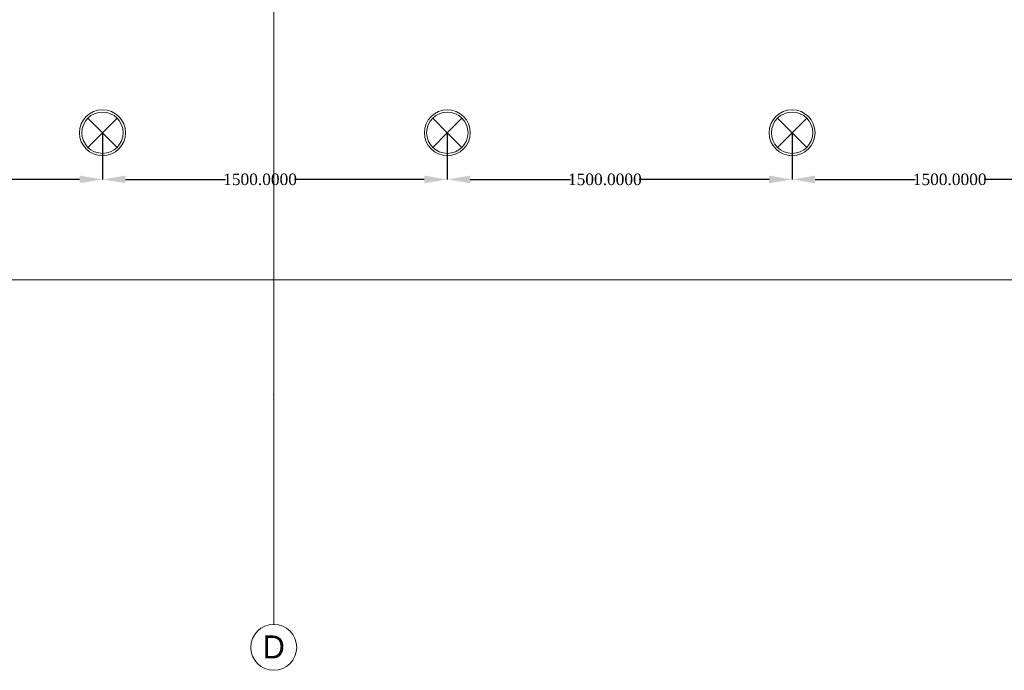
# Model space of a CAD drawing. Header units: inches. Extents: x -78787 to 29484, y -9517 to 23232.
# Tile 57 of 256: x -4774 to -491, y -9517 to -6684. Entities that reach past the tile are written whole.
import ezdxf
from ezdxf.enums import TextEntityAlignment as Align

# ---------------------------------------------------------------- set-up
doc = ezdxf.new("R2010")
doc.units = ezdxf.units.IN
doc.header["$MEASUREMENT"] = 0
doc.layers.add('- განათება', color=7, linetype='Continuous')
doc.layers.add('Structural - Grid', color=7, linetype='Continuous')
doc.layers.add('New_2D Drafting - General_Pen_No__2', color=8, linetype='Continuous', lineweight=15)
doc.layers.add('New_Interior - Lamp_Pen_No__20', color=1, linetype='Continuous', lineweight=0)
doc.layers.add('Structural - Grid_Pen_No__81', color=7, linetype='Continuous', lineweight=20, true_color=0x6a6a6a)
doc.styles.add('GENERATED_STYLE_2', font='txt')
doc.styles.get("Standard").update_dxf_attribs({"font": 'arial.ttf'})
doc.dimstyles.get("Standard").update_dxf_attribs({"dimtxt": 0.18, "dimasz": 0.18, "dimexe": 0.18, "dimexo": 0.0625, "dimgap": 0.09, "dimtad": 0, "dimtih": 1, "dimtoh": 1, "dimdec": 4, "dimzin": 0, "dimdsep": 46, "dimtxsty": 'Standard', "dimcen": 0.09, "dimadec": 0, "dimazin": 0, "dimtfac": 1, "dimtdec": 4, "dimtofl": 0, "dimtmove": 0, "dimatfit": 3, "dimfxl": 1, "dimtolj": 1, "dimtzin": 0, "dimarcsym": 0})

# ---------------------------------------------------------------- blocks, each defined once
blk = doc.blocks.new('Standard grid marker_2')
at = {"layer": 'Structural - Grid_Pen_No__81', "color": 251, "linetype": 'Continuous', "lineweight": 20, "true_color": 0x6a6a6a}
for q in [(0, 0), (27734.9, 0)]:
    blk.add_line((1000, 0), q, dxfattribs=at)
blk.add_circle((-100, 0), 100, dxfattribs=at)
blk.add_point((1000, 0), dxfattribs=at)
blk.add_point((1000, 0), dxfattribs=at)
at = {"layer": 'Structural - Grid_Pen_No__81', "color": 251, "lineweight": 20, "true_color": 0x6a6a6a, "style": 'GENERATED_STYLE_2'}
for tag, p in [('AC_MarkerText_1_0', (-1.5, -46.7)), ('AC_MarkerText_1_1', (28933.4, -46.7))]:
    blk.add_attdef(tag, text='', height=100, rotation=270, dxfattribs=at).set_placement(p, align=Align.TOP_CENTER)
blk = doc.blocks.new('Recessed Spot_2')
at = {"layer": 'New_Interior - Lamp_Pen_No__20', "color": 1, "linetype": 'Continuous', "lineweight": 0}
for q in [(-63.6, 63.6), (63.6, 63.6), (-63.6, -63.6), (63.6, -63.6)]:
    blk.add_line((0, 0), q, dxfattribs=at)
at = {"layer": 'New_Interior - Lamp_Pen_No__20', "color": 1, "linetype": 'Continuous', "lineweight": 0, "flags": 128}
blk.add_lwpolyline([(100, 0, 1), (-100, 0, 1)], format="xyb", close=True, dxfattribs=at)
at = {"layer": 'New_Interior - Lamp_Pen_No__20', "color": 1, "linetype": 'Continuous', "lineweight": 0}
blk.add_circle((0, 0), 90, dxfattribs=at)
blk = doc.blocks.new('*D1060')
at = {"layer": '- განათება', "color": 0, "lineweight": -2, "transparency": 16777216}
for p, q in [((-5914.1, -7176.6), (-5914.1, -7380.1)), ((-4414.1, -7176.6), (-4414.1, -7380.1)), ((-5814.1, -7379.9), (-5378.4, -7379.9)), ((-4514.1, -7379.9), (-5079.1, -7379.9))]:
    blk.add_line(p, q, dxfattribs=at)
at = {"layer": '- განათება', "color": 0, "transparency": 16777216}
for points in [[(-5814.1, -7363.2), (-5814.1, -7396.5), (-5914.1, -7379.9)], [(-4514.1, -7363.2), (-4514.1, -7396.5), (-4414.1, -7379.9)]]:
    blk.add_solid(points, dxfattribs=at)
at = {"layer": 'Defpoints', "color": 0, "transparency": 16777216}
for p in [(-5914.1, -7176.6), (-4414.1, -7176.6), (-4414.1, -7379.9)]:
    blk.add_point(p, dxfattribs=at)
at = {"layer": '- განათება', "color": 0, "transparency": 16777216, "insert": (-5228.8, -7379.9), "char_height": 50, "attachment_point": 5}
blk.add_mtext('\\A1;{\\fSylfaen|b0|i0|c0|p18;1500.0000}', dxfattribs=at)
blk = doc.blocks.new('*D1061')
at = {"layer": '- განათება', "color": 0, "lineweight": -2, "transparency": 16777216}
for p, q in [((-4414.1, -7176.6), (-4414.1, -7380.1)), ((-2914.1, -7176.6), (-2914.1, -7380.1)), ((-4314.1, -7379.9), (-3878.4, -7379.9)), ((-3014.1, -7379.9), (-3579.1, -7379.9))]:
    blk.add_line(p, q, dxfattribs=at)
at = {"layer": '- განათება', "color": 0, "transparency": 16777216}
for points in [[(-4314.1, -7363.2), (-4314.1, -7396.5), (-4414.1, -7379.9)], [(-3014.1, -7363.2), (-3014.1, -7396.5), (-2914.1, -7379.9)]]:
    blk.add_solid(points, dxfattribs=at)
at = {"layer": 'Defpoints', "color": 0, "transparency": 16777216}
for p in [(-4414.1, -7176.6), (-2914.1, -7176.6), (-2914.1, -7379.9)]:
    blk.add_point(p, dxfattribs=at)
at = {"layer": '- განათება', "color": 0, "transparency": 16777216, "insert": (-3728.8, -7379.9), "char_height": 50, "attachment_point": 5}
blk.add_mtext('\\A1;{\\fSylfaen|b0|i0|c0|p18;1500.0000}', dxfattribs=at)
blk = doc.blocks.new('*D1062')
at = {"layer": '- განათება', "color": 0, "lineweight": -2, "transparency": 16777216}
for p, q in [((-2914.1, -7176.6), (-2914.1, -7380.1)), ((-1414.1, -7176.6), (-1414.1, -7380.1)), ((-2814.1, -7379.9), (-2378.4, -7379.9)), ((-1514.1, -7379.9), (-2079.1, -7379.9))]:
    blk.add_line(p, q, dxfattribs=at)
at = {"layer": '- განათება', "color": 0, "transparency": 16777216}
for points in [[(-2814.1, -7363.2), (-2814.1, -7396.5), (-2914.1, -7379.9)], [(-1514.1, -7363.2), (-1514.1, -7396.5), (-1414.1, -7379.9)]]:
    blk.add_solid(points, dxfattribs=at)
at = {"layer": 'Defpoints', "color": 0, "transparency": 16777216}
for p in [(-2914.1, -7176.6), (-1414.1, -7176.6), (-1414.1, -7379.9)]:
    blk.add_point(p, dxfattribs=at)
at = {"layer": '- განათება', "color": 0, "transparency": 16777216, "insert": (-2228.8, -7379.9), "char_height": 50, "attachment_point": 5}
blk.add_mtext('\\A1;{\\fSylfaen|b0|i0|c0|p18;1500.0000}', dxfattribs=at)
blk = doc.blocks.new('*D1063')
at = {"layer": '- განათება', "color": 0, "lineweight": -2, "transparency": 16777216}
for p, q in [((-1414.1, -7176.6), (-1414.1, -7380.1)), ((85.9, -7176.6), (85.9, -7380.1)), ((-1314.1, -7379.9), (-878.4, -7379.9)), ((-14.1, -7379.9), (-579.1, -7379.9))]:
    blk.add_line(p, q, dxfattribs=at)
at = {"layer": '- განათება', "color": 0, "transparency": 16777216}
for points in [[(-1314.1, -7363.2), (-1314.1, -7396.5), (-1414.1, -7379.9)], [(-14.1, -7363.2), (-14.1, -7396.5), (85.9, -7379.9)]]:
    blk.add_solid(points, dxfattribs=at)
at = {"layer": 'Defpoints', "color": 0, "transparency": 16777216}
for p in [(-1414.1, -7176.6), (85.9, -7176.6), (85.9, -7379.9)]:
    blk.add_point(p, dxfattribs=at)
at = {"layer": '- განათება', "color": 0, "transparency": 16777216, "insert": (-728.8, -7379.9), "char_height": 50, "attachment_point": 5}
blk.add_mtext('\\A1;{\\fSylfaen|b0|i0|c0|p18;1500.0000}', dxfattribs=at)

msp = doc.modelspace()

# ---------------------------------------------------------------- linework, layer by layer
at = {"layer": 'New_2D Drafting - General_Pen_No__2', "color": 8, "linetype": 'Continuous', "lineweight": 15, "flags": 128}
msp.add_lwpolyline([(27781.76404, -7816.57065), (27781.76404, 17918.35514), (26505.93152, 17918.35514), (26505.93152, -6531.64486), (-21544.06848, -6531.64486), (-21544.06848, -7816.57065)], close=True, dxfattribs=at)

# ---------------------------------------------------------------- block references
at = {"layer": '- განათება', "color": 1, "linetype": 'Continuous', "lineweight": 0, "zscale": 1000}
for p in [(-4414.06848, -7176.57065), (-2914.06848, -7176.57065), (-1414.06848, -7176.57065)]:
    msp.add_blockref('Recessed Spot_2', p, dxfattribs=at)
at = {"layer": 'Structural - Grid', "color": 8, "linetype": 'Continuous', "lineweight": 15}
ref = msp.add_blockref('Standard grid marker_2', (-3669.06848, -9316.57065), dxfattribs=dict(at, zscale=1000, rotation=90))
ref.add_attrib('AC_MarkerText_1', 'D', dxfattribs={"layer": 'Structural - Grid_Pen_No__81', "color": 251, "lineweight": 20, "true_color": 0x6a6a6a, "height": 100, "rotation": 360, "style": 'GENERATED_STYLE_2'}).set_placement((-3669.06848, -9364.75247), align=Align.TOP_CENTER)

# ---------------------------------------------------------------- dimensions: what is measured, and where the dimension line sits
at = {"layer": '- განათება', "color": 1}
for base, p1, p2, picture, middle in [((-4414.06848, -7379.8773), (-5914.06848, -7176.57065), (-4414.06848, -7176.57065), '*D1060', (-5228.76334, -7379.8773)), ((-2914.06848, -7379.8773), (-4414.06848, -7176.57065), (-2914.06848, -7176.57065), '*D1061', (-3728.76334, -7379.8773)), ((-1414.06848, -7379.8773), (-2914.06848, -7176.57065), (-1414.06848, -7176.57065), '*D1062', (-2228.76334, -7379.8773)), ((85.93152, -7379.8773), (-1414.06848, -7176.57065), (85.93152, -7176.57065), '*D1063', (-728.76334, -7379.8773))]:
    dim = msp.add_linear_dim(base=base, p1=p1, p2=p2, text='{\\fSylfaen|b0|i0|c0|p18;<>}', dimstyle='Standard', override={"dimtxt": 50, "dimasz": 100}, dxfattribs=at)
    dim.commit()
    dim.dimension.update_dxf_attribs({"geometry": picture, "text_midpoint": middle, "dimtype": 160})

doc.saveas('drawing.dxf')
